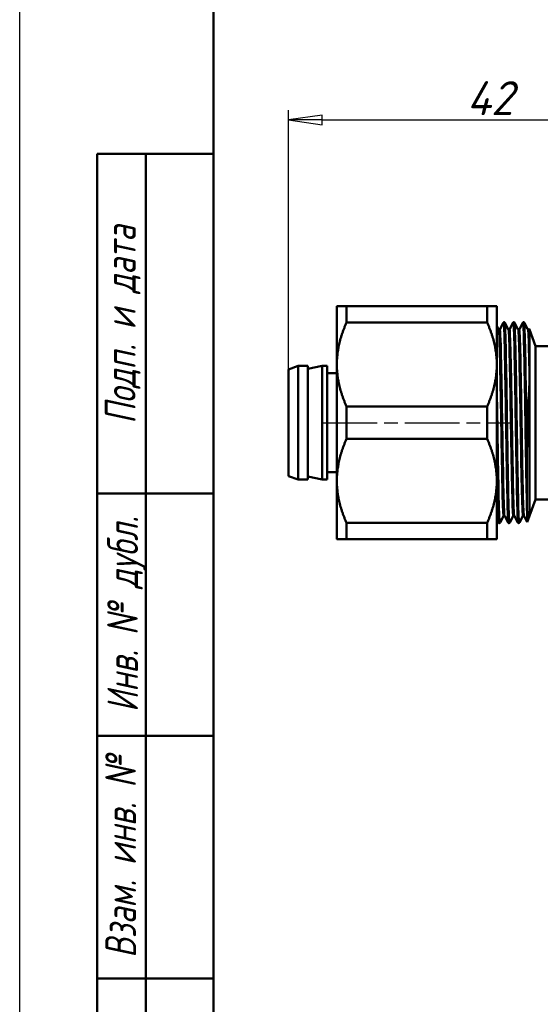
# Model space of a CAD drawing. Header units: millimetres. Extents: x -266 to 896, y -69 to 356.
# Tile 3 of 14: x 0 to 54, y 62 to 164. Entities that reach past the tile are written whole.
import ezdxf
from ezdxf.enums import TextEntityAlignment as Align

# ---------------------------------------------------------------- set-up
doc = ezdxf.new("R2010")
doc.units = ezdxf.units.MM
doc.linetypes.add('CHAIN', pattern=[0.7087, 0.4724, -0.0591, 0.1181, -0.0591])
for name, color, linetype, lineweight in [('Видимые тонкие (ГОСТ)', 7, 'Continuous', 35), ('Видимый контур (ГОСТ)', 7, 'Continuous', 50), ('Кромка (ГОСТ)', 7, 'Continuous', 50), ('Обозначение (ГОСТ)', 7, 'Continuous', 25), ('Осевая линия (ГОСТ)', 7, 'Continuous', 25), ('Размер (ГОСТ)', 7, 'Continuous', 25), ('Эскизная геометрия (ГОСТ)', 7, 'Continuous', 50)]:
    doc.layers.add(name, color=color, linetype=linetype, lineweight=lineweight)
doc.styles.get("Standard").update_dxf_attribs({"font": 'GOST Common Italic.ttf'})
doc.styles.add('Альтернативный текст (ГОСТ)', font='txt', dxfattribs={"width": 0.8})
doc.styles.add('Обычный текст (ГОСТ)', font='GOST Common Italic.ttf')
doc.dimstyles.new('Обычный (ГОСТ)', dxfattribs={"dimtxt": 3.5, "dimasz": 3.5, "dimexe": 1, "dimexo": 0, "dimgap": 0.5, "dimtad": 1, "dimrnd": 1e-08, "dimtxsty": 'Обычный текст (ГОСТ)', "dimblk": 'Filled-1', "dimcen": 0.09, "dimdle": 15, "dimclrd": 256, "dimclre": 256, "dimclrt": 256, "dimazin": 2, "dimtfac": 0.714286, "dimtdec": 3, "dimtmove": 0, "dimatfit": 3, "dimfxl": 1, "dimtolj": 1, "dimlwd": 25, "dimlwe": 25, "dimarcsym": 0})

# ---------------------------------------------------------------- blocks, each defined once
blk = doc.blocks.new('ГОСТ - Доп. графы 1')
at = {"layer": 'Эскизная геометрия (ГОСТ)'}
for p, q in [((-12, 0), (-12, 145)), ((-12, 145), (0, 145)), ((-7, 145), (-7, 0)), ((-12, 110), (-7, 110)), ((-7, 110), (0, 110)), ((-12, 85), (-7, 85)), ((-7, 85), (0, 85)), ((-12, 60), (-7, 60)), ((-7, 60), (0, 60))]:
    blk.add_line(p, q, dxfattribs=at)
at = {"layer": 'Обозначение (ГОСТ)', "char_height": 3.17, "attachment_point": 5, "rotation": 90, "style": 'Альтернативный текст (ГОСТ)'}
for s, insert, width in [('\\fGOST Common|b0|i1;\\H3.1700;Подп. и дата', (-9.37, 127.41), 34.7679), ('\\fGOST Common|b0|i1;\\H3.1700;Инв. № дубл.', (-8.95, 97.55), 24.8438), ('\\fGOST Common|b0|i1;\\H3.1700;Взам. инв. №', (-9.58, 72.53), 24.8669)]:
    blk.add_mtext(s, dxfattribs=dict(at, insert=insert, width=width))
at = {"layer": 'Обозначение (ГОСТ)', "lineweight": 30, "width": 0.8, "flags": 17}
for tag, p in [('Подп._и_дата_2', (-3.53, 127.51)), ('Инв._номер_дубликата', (-3.41, 97.47)), ('Взамен_инв._номера', (-3.46, 72.53)), ('Подп._и_дата_1', (-3.42, 42.35)), ('ИНВЕНТАРНЫЙ_НОМЕР', (-3.33, 12.68))]:
    blk.add_attdef(tag, text='', height=3.17, rotation=90, dxfattribs=at).set_placement(p, align=Align.MIDDLE_CENTER)
blk = doc.blocks.new('Рамки ГОСТ_ граница 297x210')
at = {"layer": 'Кромка (ГОСТ)', "lineweight": 25}
blk.add_line((0, 0), (0, 297), dxfattribs=at)
at = {"layer": 'Кромка (ГОСТ)'}
blk.add_line((20, 292), (20, 5), dxfattribs=at)
blk = doc.blocks.new('Filled-1')
at = {"color": 0}
for p, q in [((0, 0), (-1, 0.143)), ((-1, 0.143), (-1, -0.143)), ((-1, 0), (0, 0)), ((-1, -0.143), (0, 0))]:
    blk.add_line(p, q, dxfattribs=at)
at = {"color": 0, "flags": 128}
blk.add_lwpolyline([(-1, -0.143), (0, 0), (-1, 0.143), (-1, -0.143)], dxfattribs=at)
at = {"color": 0}
blk.add_solid([(-1, -0.143), (0, 0), (-1, 0.143), (-1, -0.143)], dxfattribs=at)
blk = doc.blocks.new('*D10')
at = {"layer": 'Defpoints', "color": 0, "linetype": 'Continuous', "transparency": 16777216}
for p in [(69.7, 153.5), (27.72, 127.79), (69.7, 124.79)]:
    blk.add_point(p, dxfattribs=at)
at = {"layer": 'Размер (ГОСТ)', "linetype": 'Continuous', "lineweight": 25, "transparency": 16777216}
for p, q in [((27.72, 127.79), (27.72, 154.5)), ((69.7, 124.79), (69.7, 154.5)), ((31.22, 153.5), (66.2, 153.5))]:
    blk.add_line(p, q, dxfattribs=at)
at = {"layer": 'Размер (ГОСТ)', "linetype": 'Continuous', "lineweight": 25, "transparency": 16777216, "xscale": 3.5, "yscale": 3.5, "zscale": 3.5, "rotation": 180}
blk.add_blockref('Filled-1', (27.72, 153.5), dxfattribs=at)
at = {"layer": 'Размер (ГОСТ)', "linetype": 'Continuous', "lineweight": 25, "transparency": 16777216, "xscale": 3.5, "yscale": 3.5, "zscale": 3.5}
blk.add_blockref('Filled-1', (69.7, 153.5), dxfattribs=at)
at = {"layer": 'Размер (ГОСТ)', "linetype": 'Continuous', "lineweight": 25, "transparency": 16777216, "insert": (46.11, 157.5), "char_height": 3.5, "attachment_point": 1, "style": 'Обычный текст (ГОСТ)'}
blk.add_mtext('\\A1;42', dxfattribs=at)

msp = doc.modelspace()

# ---------------------------------------------------------------- linework, layer by layer
at = {"layer": 'Видимые тонкие (ГОСТ)'}
for points, knots in [([(49.55, 131.94), (49.58, 131.99), (49.61, 131.6), (49.64, 130.79), (49.68, 129.63), (49.72, 127.61), (49.76, 125.29), (49.8, 122.96), (49.84, 120.34), (49.88, 118.13), (49.92, 115.93), (49.96, 114.15), (50, 113.27), (50.02, 112.89), (50.03, 112.68), (50.05, 112.65)], [45.521425, 45.521425, 45.521425, 45.521425, 46.048385, 46.048385, 46.048385, 46.809035, 46.809035, 46.809035, 47.569169, 47.569169, 47.569169, 48.328811, 48.328811, 48.328811, 48.663017, 48.663017, 48.663017, 48.663017]), ([(49.89, 132.59), (49.92, 132.65), (49.96, 131.93), (49.99, 130.55), (50.03, 129.02), (50.07, 126.7), (50.11, 124.18), (50.15, 121.66), (50.19, 118.98), (50.23, 116.81), (50.27, 114.64), (50.31, 113.02), (50.35, 112.35), (50.36, 112.14), (50.37, 112.03), (50.39, 112)], [45.523392, 45.523392, 45.523392, 45.523392, 46.193415, 46.193415, 46.193415, 46.939698, 46.939698, 46.939698, 47.685588, 47.685588, 47.685588, 48.431105, 48.431105, 48.431105, 48.664985, 48.664985, 48.664985, 48.664985]), ([(50.06, 132.58), (50.08, 132.55), (50.09, 132.37), (50.11, 132.03), (50.15, 131.19), (50.19, 129.41), (50.23, 127.15), (50.27, 124.89), (50.31, 122.18), (50.35, 119.7), (50.39, 117.1), (50.43, 114.79), (50.47, 113.43), (50.5, 112.44), (50.53, 111.95), (50.56, 112)], [51.86598, 51.86598, 51.86598, 51.86598, 52.170448, 52.170448, 52.170448, 52.916337, 52.916337, 52.916337, 53.661854, 53.661854, 53.661854, 54.444058, 54.444058, 54.444058, 55.007573, 55.007573, 55.007573, 55.007573]), ([(50.55, 131.94), (50.57, 131.98), (50.59, 131.85), (50.6, 131.57), (50.64, 130.87), (50.68, 129.21), (50.73, 127.03), (50.77, 124.89), (50.81, 122.27), (50.85, 119.89), (50.89, 117.51), (50.93, 115.39), (50.97, 114.09), (51, 113.2), (51.03, 112.7), (51.05, 112.64)], [51.80461, 51.80461, 51.80461, 51.80461, 52.120419, 52.120419, 52.120419, 52.89424, 52.89424, 52.89424, 53.658629, 53.658629, 53.658629, 54.42172, 54.42172, 54.42172, 54.946202, 54.946202, 54.946202, 54.946202]), ([(50.89, 132.58), (50.91, 132.62), (50.93, 132.38), (50.95, 131.86), (50.99, 130.91), (51.03, 129.03), (51.07, 126.71), (51.11, 124.4), (51.15, 121.66), (51.19, 119.21), (51.23, 116.77), (51.27, 114.64), (51.31, 113.36), (51.33, 112.52), (51.36, 112.06), (51.39, 112)], [51.806577, 51.806577, 51.806577, 51.806577, 52.215796, 52.215796, 52.215796, 52.963681, 52.963681, 52.963681, 53.710648, 53.710648, 53.710648, 54.45678, 54.45678, 54.45678, 54.94817, 54.94817, 54.94817, 54.94817]), ([(51.06, 132.59), (51.07, 132.59), (51.07, 132.58), (51.07, 132.57), (51.11, 132.37), (51.15, 131.19), (51.19, 129.31), (51.23, 127.43), (51.27, 124.88), (51.31, 122.32), (51.35, 119.76), (51.39, 117.21), (51.43, 115.33), (51.47, 113.43), (51.51, 112.22), (51.55, 112.02), (51.55, 112), (51.56, 111.99), (51.56, 112)], [58.149166, 58.149166, 58.149166, 58.149166, 58.194431, 58.194431, 58.194431, 58.941397, 58.941397, 58.941397, 59.687529, 59.687529, 59.687529, 60.432911, 60.432911, 60.432911, 61.184929, 61.184929, 61.184929, 61.290758, 61.290758, 61.290758, 61.290758]), ([(51.55, 131.95), (51.56, 131.96), (51.57, 131.95), (51.57, 131.9), (51.62, 131.65), (51.66, 130.36), (51.7, 128.4), (51.74, 126.5), (51.78, 123.98), (51.82, 121.53), (51.86, 119.09), (51.9, 116.74), (51.94, 115.1), (51.98, 113.6), (52.02, 112.72), (52.05, 112.64)], [58.087795, 58.087795, 58.087795, 58.087795, 58.220961, 58.220961, 58.220961, 59.006035, 59.006035, 59.006035, 59.76937, 59.76937, 59.76937, 60.530353, 60.530353, 60.530353, 61.229388, 61.229388, 61.229388, 61.229388]), ([(51.89, 132.59), (51.89, 132.6), (51.9, 132.59), (51.9, 132.56), (51.94, 132.36), (51.98, 131.16), (52.02, 129.25), (52.06, 127.36), (52.1, 124.81), (52.14, 122.24), (52.18, 119.67), (52.22, 117.11), (52.26, 115.24), (52.29, 113.98), (52.32, 113.03), (52.34, 112.5)], [58.089763, 58.089763, 58.089763, 58.089763, 58.197249, 58.197249, 58.197249, 58.948443, 58.948443, 58.948443, 59.695419, 59.695419, 59.695419, 60.445072, 60.445072, 60.445072, 60.946364, 60.946364, 60.946364, 60.946364]), ([(52.06, 132.58), (52.09, 132.53), (52.12, 132.06), (52.14, 131.22), (52.18, 129.93), (52.22, 127.78), (52.26, 125.31), (52.29, 123.67), (52.32, 121.9), (52.34, 120.21)], [64.432351, 64.432351, 64.432351, 64.432351, 64.926169, 64.926169, 64.926169, 65.675822, 65.675822, 65.675822, 66.177113, 66.177113, 66.177113, 66.177113]), ([(49.39, 131.95), (49.43, 131.87), (49.47, 130.86), (49.51, 129.16), (49.55, 127.44), (49.59, 125.03), (49.64, 122.58), (49.68, 120.13), (49.72, 117.67), (49.76, 115.84), (49.8, 114.02), (49.84, 112.86), (49.88, 112.66), (49.88, 112.64), (49.89, 112.63), (49.9, 112.64)], [45.584762, 45.584762, 45.584762, 45.584762, 46.333357, 46.333357, 46.333357, 47.094544, 47.094544, 47.094544, 47.855194, 47.855194, 47.855194, 48.615328, 48.615328, 48.615328, 48.726355, 48.726355, 48.726355, 48.726355]), ([(49.47, 131.9), (49.49, 131.9), (49.51, 131.74), (49.52, 131.43), (49.56, 130.67), (49.6, 128.99), (49.65, 126.83), (49.69, 124.68), (49.73, 122.08), (49.77, 119.73), (49.81, 117.38), (49.85, 115.3), (49.89, 114.05), (49.92, 113.16), (49.94, 112.7), (49.97, 112.69)], [45.553093, 45.553093, 45.553093, 45.553093, 45.869735, 45.869735, 45.869735, 46.631963, 46.631963, 46.631963, 47.393649, 47.393649, 47.393649, 48.154817, 48.154817, 48.154817, 48.694686, 48.694686, 48.694686, 48.694686]), ([(50.4, 131.94), (50.42, 131.88), (50.45, 131.36), (50.48, 130.41), (50.52, 129.09), (50.56, 126.96), (50.6, 124.6), (50.64, 122.17), (50.68, 119.53), (50.73, 117.38), (50.77, 115.26), (50.81, 113.66), (50.85, 112.99), (50.86, 112.73), (50.88, 112.61), (50.9, 112.65)], [51.867948, 51.867948, 51.867948, 51.867948, 52.409062, 52.409062, 52.409062, 53.166578, 53.166578, 53.166578, 53.940399, 53.940399, 53.940399, 54.704788, 54.704788, 54.704788, 55.00954, 55.00954, 55.00954, 55.00954]), ([(50.47, 131.9), (50.48, 131.9), (50.49, 131.88), (50.49, 131.84), (50.53, 131.55), (50.57, 130.31), (50.61, 128.45), (50.65, 126.54), (50.7, 123.99), (50.74, 121.51), (50.78, 119.06), (50.82, 116.71), (50.86, 115.09), (50.9, 113.56), (50.94, 112.69), (50.97, 112.68)], [51.836279, 51.836279, 51.836279, 51.836279, 51.95368, 51.95368, 51.95368, 52.712213, 52.712213, 52.712213, 53.48896, 53.48896, 53.48896, 54.25443, 54.25443, 54.25443, 54.977871, 54.977871, 54.977871, 54.977871]), ([(51.4, 131.94), (51.42, 131.91), (51.43, 131.67), (51.45, 131.23), (51.49, 130.3), (51.53, 128.49), (51.57, 126.26), (51.62, 123.96), (51.66, 121.24), (51.7, 118.87), (51.74, 116.57), (51.78, 114.64), (51.82, 113.58), (51.85, 112.91), (51.87, 112.6), (51.9, 112.65)], [58.151133, 58.151133, 58.151133, 58.151133, 58.509129, 58.509129, 58.509129, 59.26712, 59.26712, 59.26712, 60.052194, 60.052194, 60.052194, 60.815529, 60.815529, 60.815529, 61.292726, 61.292726, 61.292726, 61.292726]), ([(51.48, 131.9), (51.51, 131.9), (51.55, 131.08), (51.59, 129.62), (51.63, 127.99), (51.67, 125.56), (51.71, 123.04), (51.75, 120.6), (51.79, 118.09), (51.83, 116.2), (51.88, 114.31), (51.92, 113.05), (51.96, 112.76), (51.96, 112.71), (51.97, 112.69), (51.98, 112.69)], [58.119464, 58.119464, 58.119464, 58.119464, 58.823078, 58.823078, 58.823078, 59.612714, 59.612714, 59.612714, 60.377157, 60.377157, 60.377157, 61.139227, 61.139227, 61.139227, 61.261057, 61.261057, 61.261057, 61.261057]), ([(52.4, 131.95), (52.41, 131.93), (52.42, 131.86), (52.43, 131.74), (52.47, 131.24), (52.51, 129.78), (52.55, 127.77), (52.56, 127.3), (52.57, 126.8), (52.58, 126.28)], [64.434318, 64.434318, 64.434318, 64.434318, 64.612102, 64.612102, 64.612102, 65.370575, 65.370575, 65.370575, 65.54771, 65.54771, 65.54771, 65.54771]), ([(52.48, 131.9), (52.5, 131.89), (52.53, 131.43), (52.56, 130.56), (52.57, 130.23), (52.58, 129.84), (52.59, 129.41)], [64.4026494, 64.4026494, 64.4026494, 64.4026494, 64.9388997, 64.9388997, 64.9388997, 65.1401589, 65.1401589, 65.1401589, 65.1401589]), ([(49.22, 127.84), (49.24, 126.74), (49.26, 125.5), (49.28, 124.21), (49.32, 121.68), (49.36, 118.98), (49.4, 116.8), (49.44, 114.63), (49.48, 113), (49.52, 112.34), (49.53, 112.08), (49.55, 111.97), (49.56, 112.01)], [46.554374, 46.554374, 46.554374, 46.554374, 46.937019, 46.937019, 46.937019, 47.686109, 47.686109, 47.686109, 48.434677, 48.434677, 48.434677, 48.724388, 48.724388, 48.724388, 48.724388]), ([(49.22, 117.51), (49.24, 116.35), (49.26, 115.3), (49.28, 114.45), (49.31, 112.95), (49.35, 112.07), (49.38, 112)], [41.323625, 41.323625, 41.323625, 41.323625, 41.706269, 41.706269, 41.706269, 42.381799, 42.381799, 42.381799, 42.381799])]:
    msp.add_open_spline(points, degree=3, knots=knots, dxfattribs=at)
msp.add_open_spline([(52.55, 131.95), (52.56, 131.96), (52.57, 131.95), (52.58, 131.91)], degree=3, dxfattribs=at)
at = {"layer": 'Видимый контур (ГОСТ)'}
for p, q in [((32.72, 134.29), (32.72, 128.29)), ((33.72, 132.62), (33.72, 134.29)), ((33.72, 134.29), (48.22, 134.29)), ((48.22, 134.29), (48.22, 132.62)), ((49.22, 128.29), (49.22, 134.29)), ((33.72, 132.62), (48.22, 132.62)), ((49.22, 132.29), (49.39, 131.95)), ((49.55, 131.95), (49.89, 132.59)), ((49.98, 132.65), (49.97, 132.65)), ((50.06, 132.59), (50.4, 131.95)), ((50.55, 131.95), (50.89, 132.59)), ((50.98, 132.65), (50.97, 132.65)), ((51.06, 132.59), (51.4, 131.95)), ((51.55, 131.95), (51.89, 132.59)), ((51.98, 132.65), (51.97, 132.65)), ((52.06, 132.59), (52.4, 131.95)), ((52.55, 131.95), (52.57, 131.97)), ((52.59, 131.9), (52.57, 131.97)), ((52.59, 112.68), (52.59, 131.9)), ((53.22, 130.19), (52.59, 131.9)), ((52.59, 112.68), (52.59, 131.9)), ((53.22, 114.39), (53.22, 130.19)), ((53.22, 130.19), (60.41, 130.19)), ((27.72, 127.79), (28.72, 128.14)), ((28.72, 116.44), (28.72, 128.14)), ((28.72, 128.14), (29.73, 128.14)), ((29.73, 116.44), (29.73, 128.14)), ((29.73, 127.83), (31.22, 128.14)), ((31.22, 116.44), (31.22, 128.14)), ((31.22, 128.14), (31.72, 128.14)), ((31.72, 116.44), (31.72, 128.14)), ((32.72, 128.29), (32.72, 116.29)), ((49.22, 116.29), (49.22, 128.29)), ((27.72, 116.79), (27.72, 127.79)), ((31.72, 127.39), (32.72, 127.39)), ((33.72, 120.62), (33.72, 123.96)), ((33.72, 123.96), (48.22, 123.96)), ((48.22, 123.96), (48.22, 120.62)), ((33.72, 120.62), (48.22, 120.62)), ((27.72, 116.79), (28.72, 116.44)), ((29.73, 116.76), (31.22, 116.44)), ((31.72, 117.19), (32.72, 117.19)), ((28.72, 116.44), (29.73, 116.44)), ((31.22, 116.44), (31.72, 116.44)), ((32.72, 116.29), (32.72, 110.29)), ((49.22, 110.29), (49.22, 116.29)), ((52.32, 116.65), (52.32, 116)), ((53.22, 114.39), (52.59, 112.68)), ((53.22, 114.39), (60.41, 114.39)), ((52.59, 112.68), (52.36, 112.05)), ((33.72, 110.29), (33.72, 111.96)), ((33.72, 111.96), (48.22, 111.96)), ((48.22, 111.96), (48.22, 110.29)), ((49.38, 112), (49.22, 112.32)), ((49.48, 111.94), (49.47, 111.94)), ((49.9, 112.64), (49.56, 112)), ((50.39, 112), (50.05, 112.64)), ((50.48, 111.94), (50.47, 111.94)), ((50.9, 112.64), (50.56, 112)), ((51.39, 112), (51.05, 112.64)), ((51.48, 111.94), (51.47, 111.94)), ((51.9, 112.64), (51.56, 112)), ((52.36, 112.05), (52.05, 112.64)), ((33.72, 110.29), (48.22, 110.29))]:
    msp.add_line(p, q, dxfattribs=at)
for points, weights in [([(32.72, 134.29), (32.72, 134.29), (33.72, 134.29)], [1, 1.02910127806, 1.01668746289]), ([(48.22, 134.29), (49.22, 134.29), (49.22, 134.29)], [1.01126873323, 1.02635516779, 1]), ([(33.72, 132.62), (32.72, 130.37), (32.72, 128.29)], [1.01668746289, 1.02910127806, 1]), ([(49.22, 128.29), (49.22, 130.37), (48.22, 132.62)], [1, 1.02635516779, 1.01126873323]), ([(32.72, 128.29), (32.72, 126.22), (33.72, 123.96)], [1, 1.02910127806, 1.01668746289]), ([(48.22, 123.96), (49.22, 126.22), (49.22, 128.29)], [1.01126873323, 1.02635516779, 1]), ([(33.72, 120.62), (32.72, 118.37), (32.72, 116.29)], [1.01668746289, 1.02910127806, 1]), ([(49.22, 116.29), (49.22, 118.37), (48.22, 120.62)], [1, 1.02635516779, 1.01126873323]), ([(32.72, 116.29), (32.72, 114.22), (33.72, 111.96)], [1, 1.02910127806, 1.01668746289]), ([(48.22, 111.96), (49.22, 114.22), (49.22, 116.29)], [1.01126873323, 1.02635516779, 1]), ([(33.72, 110.29), (32.72, 110.29), (32.72, 110.29)], [1.01668746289, 1.02910127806, 1]), ([(49.22, 110.29), (49.22, 110.29), (48.22, 110.29)], [1, 1.02635516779, 1.01126873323])]:
    msp.add_rational_spline(points, weights, degree=2, dxfattribs=at)
for points, knots in [([(49.89, 132.59), (49.89, 132.6), (49.89, 132.61), (49.91, 132.62), (49.92, 132.63), (49.94, 132.64), (49.95, 132.64), (49.97, 132.65)], [0, 0, 0, 0, 0.01535146, 0.01535146, 0.02333646, 0.02333646, 0.03159891, 0.03159891, 0.03159891, 0.03159891]), ([(49.97, 132.64), (49.98, 132.64), (50, 132.49), (50.01, 132.2), (50.05, 131.45), (50.09, 129.74), (50.13, 127.52), (50.17, 125.31), (50.21, 122.59), (50.25, 120.08), (50.29, 117.57), (50.33, 115.29), (50.37, 113.82), (50.4, 112.61), (50.44, 111.95), (50.47, 111.95)], [45.55217, 45.55217, 45.55217, 45.55217, 45.849037, 45.849037, 45.849037, 46.594271, 46.594271, 46.594271, 47.33912, 47.33912, 47.33912, 48.083605, 48.083605, 48.083605, 48.694686, 48.694686, 48.694686, 48.694686]), ([(49.98, 132.65), (50, 132.64), (50.02, 132.64), (50.04, 132.62), (50.05, 132.61), (50.06, 132.6), (50.06, 132.59), (50.06, 132.59)], [0, 0, 0, 0, 0.01162715, 0.01162715, 0.02241448, 0.02241448, 0.0315821, 0.0315821, 0.0315821, 0.0315821]), ([(50.48, 111.95), (50.46, 111.95), (50.44, 112.25), (50.41, 112.84), (50.37, 113.89), (50.33, 115.87), (50.29, 118.26), (50.25, 120.64), (50.21, 123.41), (50.17, 125.84), (50.13, 128.28), (50.09, 130.35), (50.05, 131.52), (50.03, 132.26), (50, 132.63), (49.98, 132.64)], [-54.978795, -54.978795, -54.978795, -54.978795, -54.558851, -54.558851, -54.558851, -53.807755, -53.807755, -53.807755, -53.056977, -53.056977, -53.056977, -52.306512, -52.306512, -52.306512, -51.836279, -51.836279, -51.836279, -51.836279]), ([(50.89, 132.59), (50.89, 132.6), (50.89, 132.61), (50.91, 132.62), (50.92, 132.63), (50.94, 132.64), (50.95, 132.64), (50.97, 132.65)], [0, 0, 0, 0, 0.01535146, 0.01535146, 0.02333646, 0.02333646, 0.03159891, 0.03159891, 0.03159891, 0.03159891]), ([(50.97, 132.65), (50.97, 132.65), (50.97, 132.65), (50.97, 132.64), (51.01, 132.62), (51.05, 131.58), (51.09, 129.81), (51.13, 128.05), (51.17, 125.56), (51.21, 122.99), (51.25, 120.43), (51.29, 117.81), (51.33, 115.8), (51.37, 113.7), (51.41, 112.31), (51.45, 112.01), (51.46, 111.96), (51.46, 111.94), (51.47, 111.95)], [51.835355, 51.835355, 51.835355, 51.835355, 51.847195, 51.847195, 51.847195, 52.593872, 52.593872, 52.593872, 53.339658, 53.339658, 53.339658, 54.084638, 54.084638, 54.084638, 54.866993, 54.866993, 54.866993, 54.977871, 54.977871, 54.977871, 54.977871]), ([(50.98, 132.65), (51, 132.64), (51.02, 132.64), (51.04, 132.62), (51.05, 132.61), (51.06, 132.6), (51.06, 132.59), (51.06, 132.59)], [0, 0, 0, 0, 0.01162715, 0.01162715, 0.02241448, 0.02241448, 0.0315821, 0.0315821, 0.0315821, 0.0315821]), ([(51.48, 111.94), (51.45, 111.95), (51.41, 112.74), (51.37, 114.18), (51.33, 115.78), (51.3, 118.15), (51.26, 120.69), (51.22, 123.22), (51.18, 125.9), (51.14, 128.04), (51.1, 130.18), (51.06, 131.75), (51.02, 132.35), (51.01, 132.55), (50.99, 132.64), (50.98, 132.64)], [-61.26198, -61.26198, -61.26198, -61.26198, -60.590566, -60.590566, -60.590566, -59.846086, -59.846086, -59.846086, -59.101694, -59.101694, -59.101694, -58.357388, -58.357388, -58.357388, -58.119464, -58.119464, -58.119464, -58.119464]), ([(51.89, 132.59), (51.89, 132.6), (51.9, 132.61), (51.91, 132.62), (51.92, 132.63), (51.94, 132.64), (51.96, 132.64), (51.97, 132.65)], [0, 0, 0, 0, 0.01535146, 0.01535146, 0.02333646, 0.02333646, 0.03159891, 0.03159891, 0.03159891, 0.03159891]), ([(51.97, 132.64), (52, 132.64), (52.02, 132.23), (52.05, 131.45), (52.09, 130.25), (52.13, 128.18), (52.17, 125.76), (52.21, 123.33), (52.24, 120.58), (52.28, 118.22), (52.3, 117.43), (52.31, 116.68), (52.32, 116)], [58.11854, 58.11854, 58.11854, 58.11854, 58.604271, 58.604271, 58.604271, 59.349203, 59.349203, 59.349203, 60.095225, 60.095225, 60.095225, 60.343471, 60.343471, 60.343471, 60.343471]), ([(51.98, 132.65), (52, 132.64), (52.02, 132.64), (52.04, 132.62), (52.05, 132.61), (52.06, 132.6), (52.06, 132.59), (52.06, 132.59)], [0, 0, 0, 0, 0.01162715, 0.01162715, 0.02241448, 0.02241448, 0.0315821, 0.0315821, 0.0315821, 0.0315821]), ([(52.32, 116.65), (52.28, 118.81), (52.24, 121.5), (52.21, 124.03), (52.17, 126.57), (52.13, 128.92), (52.09, 130.49), (52.05, 131.88), (52.02, 132.64), (51.98, 132.64)], [-66.549719, -66.549719, -66.549719, -66.549719, -65.804491, -65.804491, -65.804491, -65.059361, -65.059361, -65.059361, -64.402649, -64.402649, -64.402649, -64.402649]), ([(49.39, 131.95), (49.4, 131.95), (49.4, 131.94), (49.42, 131.92), (49.42, 131.92), (49.45, 131.91), (49.46, 131.9), (49.47, 131.9)], [0, 0, 0, 0, 0.01563007, 0.01563007, 0.02381797, 0.02381797, 0.03231185, 0.03231185, 0.03231185, 0.03231185]), ([(49.47, 131.9), (49.49, 131.9), (49.51, 131.91), (49.53, 131.93), (49.54, 131.93), (49.55, 131.94), (49.55, 131.95), (49.55, 131.95)], [0, 0, 0, 0, 0.01195502, 0.01195502, 0.02243358, 0.02243358, 0.03229791, 0.03229791, 0.03229791, 0.03229791]), ([(50.4, 131.95), (50.4, 131.95), (50.4, 131.94), (50.42, 131.92), (50.42, 131.92), (50.45, 131.91), (50.46, 131.9), (50.47, 131.9)], [0, 0, 0, 0, 0.01563007, 0.01563007, 0.02381797, 0.02381797, 0.03231185, 0.03231185, 0.03231185, 0.03231185]), ([(50.47, 131.9), (50.49, 131.9), (50.51, 131.91), (50.54, 131.93), (50.54, 131.93), (50.55, 131.94), (50.55, 131.95), (50.55, 131.95)], [0, 0, 0, 0, 0.01195502, 0.01195502, 0.02243358, 0.02243358, 0.03229791, 0.03229791, 0.03229791, 0.03229791]), ([(51.4, 131.95), (51.4, 131.95), (51.4, 131.94), (51.42, 131.92), (51.43, 131.92), (51.45, 131.91), (51.46, 131.9), (51.48, 131.9)], [0, 0, 0, 0, 0.01563007, 0.01563007, 0.02381797, 0.02381797, 0.03231185, 0.03231185, 0.03231185, 0.03231185]), ([(51.48, 131.9), (51.49, 131.9), (51.51, 131.91), (51.54, 131.93), (51.54, 131.93), (51.55, 131.94), (51.55, 131.95), (51.55, 131.95)], [0, 0, 0, 0, 0.01195502, 0.01195502, 0.02243358, 0.02243358, 0.03229791, 0.03229791, 0.03229791, 0.03229791]), ([(52.4, 131.95), (52.4, 131.95), (52.4, 131.94), (52.42, 131.92), (52.43, 131.92), (52.45, 131.91), (52.46, 131.9), (52.48, 131.9)], [0, 0, 0, 0, 0.01563007, 0.01563007, 0.02381797, 0.02381797, 0.03231185, 0.03231185, 0.03231185, 0.03231185]), ([(52.48, 131.9), (52.5, 131.9), (52.51, 131.91), (52.54, 131.93), (52.54, 131.93), (52.55, 131.94), (52.55, 131.95), (52.55, 131.95)], [0, 0, 0, 0, 0.01195502, 0.01195502, 0.02243358, 0.02243358, 0.03229791, 0.03229791, 0.03229791, 0.03229791]), ([(52.59, 129.41), (52.59, 130.14), (52.59, 130.73), (52.59, 131.54), (52.58, 131.79), (52.58, 131.91)], [-0.6184681, -0.6184681, -0.6184681, -0.6184681, -0.2923704, -0.2923704, 0, 0, 0, 0]), ([(52.58, 126.28), (52.58, 126.42), (52.59, 126.85), (52.59, 128.14), (52.59, 128.81), (52.59, 129.41)], [-0.4553513, -0.4553513, -0.4553513, -0.4553513, -0.2648045, -0.2648045, 0, 0, 0, 0]), ([(52.34, 120.21), (52.38, 121.28), (52.42, 122.35), (52.5, 124.41), (52.54, 125.39), (52.58, 126.28)], [-0.6329094, -0.6329094, -0.6329094, -0.6329094, -0.3114844, -0.3114844, 0, 0, 0, 0]), ([(49.48, 111.95), (49.47, 111.94), (49.46, 111.97), (49.46, 112.04), (49.42, 112.39), (49.38, 113.74), (49.34, 115.74), (49.3, 117.73), (49.26, 120.36), (49.22, 122.94), (49.22, 123.01), (49.22, 123.07), (49.22, 123.14)], [-48.69561, -48.69561, -48.69561, -48.69561, -48.558682, -48.558682, -48.558682, -47.809976, -47.809976, -47.809976, -47.061543, -47.061543, -47.061543, -47.042123, -47.042123, -47.042123, -47.042123]), ([(49.22, 122.34), (49.24, 120.51), (49.27, 118.67), (49.3, 117.08), (49.34, 114.85), (49.38, 113.14), (49.42, 112.39), (49.44, 112.09), (49.45, 111.95), (49.47, 111.95)], [40.835875, 40.835875, 40.835875, 40.835875, 41.368361, 41.368361, 41.368361, 42.116351, 42.116351, 42.116351, 42.411501, 42.411501, 42.411501, 42.411501]), ([(52.32, 116.65), (52.32, 117.66), (52.33, 118.61), (52.33, 119.76), (52.34, 120.09), (52.34, 120.21)], [-0.09658337, -0.09658337, -0.09658337, -0.09658337, -0.03659562, -0.03659562, 0, 0, 0, 0]), ([(52.34, 112.5), (52.34, 112.78), (52.33, 113.21), (52.33, 114.37), (52.32, 115.13), (52.32, 116)], [-0.6242404, -0.6242404, -0.6242404, -0.6242404, -0.33135, -0.33135, 0, 0, 0, 0]), ([(49.97, 112.68), (49.95, 112.68), (49.93, 112.68), (49.91, 112.66), (49.91, 112.65), (49.9, 112.64), (49.9, 112.64), (49.9, 112.64)], [0, 0, 0, 0, 0.01195502, 0.01195502, 0.02243358, 0.02243358, 0.03229791, 0.03229791, 0.03229791, 0.03229791]), ([(50.05, 112.64), (50.05, 112.64), (50.05, 112.65), (50.03, 112.66), (50.02, 112.67), (50, 112.68), (49.99, 112.68), (49.97, 112.68)], [0, 0, 0, 0, 0.01563007, 0.01563007, 0.02381797, 0.02381797, 0.03231185, 0.03231185, 0.03231185, 0.03231185]), ([(50.97, 112.68), (50.95, 112.68), (50.94, 112.68), (50.91, 112.66), (50.91, 112.65), (50.9, 112.64), (50.9, 112.64), (50.9, 112.64)], [0, 0, 0, 0, 0.01195502, 0.01195502, 0.02243358, 0.02243358, 0.03229791, 0.03229791, 0.03229791, 0.03229791]), ([(51.05, 112.64), (51.05, 112.64), (51.05, 112.65), (51.03, 112.66), (51.02, 112.67), (51, 112.68), (50.99, 112.68), (50.97, 112.68)], [0, 0, 0, 0, 0.01563007, 0.01563007, 0.02381797, 0.02381797, 0.03231185, 0.03231185, 0.03231185, 0.03231185]), ([(51.98, 112.68), (51.96, 112.68), (51.94, 112.68), (51.91, 112.66), (51.91, 112.65), (51.9, 112.64), (51.9, 112.64), (51.9, 112.64)], [0, 0, 0, 0, 0.01195502, 0.01195502, 0.02243358, 0.02243358, 0.03229791, 0.03229791, 0.03229791, 0.03229791]), ([(52.05, 112.64), (52.05, 112.64), (52.05, 112.65), (52.03, 112.66), (52.02, 112.67), (52, 112.68), (51.99, 112.68), (51.98, 112.68)], [0, 0, 0, 0, 0.01563007, 0.01563007, 0.02381797, 0.02381797, 0.03231185, 0.03231185, 0.03231185, 0.03231185]), ([(49.47, 111.94), (49.45, 111.94), (49.43, 111.95), (49.41, 111.97), (49.4, 111.98), (49.39, 111.99), (49.39, 111.99), (49.38, 112)], [0, 0, 0, 0, 0.01162715, 0.01162715, 0.02241448, 0.02241448, 0.0315821, 0.0315821, 0.0315821, 0.0315821]), ([(49.56, 112), (49.56, 111.99), (49.55, 111.98), (49.54, 111.97), (49.53, 111.96), (49.51, 111.95), (49.49, 111.94), (49.48, 111.94)], [0, 0, 0, 0, 0.01535146, 0.01535146, 0.02333646, 0.02333646, 0.03159891, 0.03159891, 0.03159891, 0.03159891]), ([(50.47, 111.94), (50.45, 111.94), (50.43, 111.95), (50.41, 111.97), (50.4, 111.98), (50.39, 111.99), (50.39, 111.99), (50.39, 112)], [0, 0, 0, 0, 0.01162715, 0.01162715, 0.02241448, 0.02241448, 0.0315821, 0.0315821, 0.0315821, 0.0315821]), ([(50.56, 112), (50.56, 111.99), (50.55, 111.98), (50.54, 111.97), (50.53, 111.96), (50.51, 111.95), (50.49, 111.94), (50.48, 111.94)], [0, 0, 0, 0, 0.01535146, 0.01535146, 0.02333646, 0.02333646, 0.03159891, 0.03159891, 0.03159891, 0.03159891]), ([(51.47, 111.94), (51.45, 111.94), (51.43, 111.95), (51.41, 111.97), (51.4, 111.98), (51.39, 111.99), (51.39, 111.99), (51.39, 112)], [0, 0, 0, 0, 0.01162715, 0.01162715, 0.02241448, 0.02241448, 0.0315821, 0.0315821, 0.0315821, 0.0315821]), ([(51.56, 112), (51.56, 111.99), (51.56, 111.98), (51.54, 111.97), (51.53, 111.96), (51.51, 111.95), (51.5, 111.94), (51.48, 111.94)], [0, 0, 0, 0, 0.01535146, 0.01535146, 0.02333646, 0.02333646, 0.03159891, 0.03159891, 0.03159891, 0.03159891])]:
    msp.add_open_spline(points, degree=3, knots=knots, dxfattribs=at)
for points in [[(52.58, 131.91), (52.57, 131.96), (52.57, 131.98), (52.57, 131.97)], [(52.36, 112.05), (52.36, 112.03), (52.35, 112.18), (52.34, 112.5)]]:
    msp.add_open_spline(points, degree=3, dxfattribs=at)
at = {"layer": 'Осевая линия (ГОСТ)', "linetype": 'CHAIN', "ltscale": 11.993792}
msp.add_line((31.22, 122.29), (50.72, 122.29), dxfattribs=at)

# ---------------------------------------------------------------- block references
for name, p in [('Рамки ГОСТ_ граница 297x210', (0, 0)), ('ГОСТ - Доп. графы 1', (20, 5))]:
    msp.add_blockref(name, p)

# ---------------------------------------------------------------- dimensions: what is measured, and where the dimension line sits
at = {"layer": 'Размер (ГОСТ)', "linetype": 'Continuous', "lineweight": 25}
dim = msp.add_linear_dim(base=(69.7, 153.5), p1=(27.72, 127.79), p2=(69.7, 124.79), angle=180, dimstyle='Обычный (ГОСТ)', override={"dimgap": 0.5, "dimdec": 0, "dimtol": 0, "dimlim": 0, "dimtp": 0, "dimtm": 0, "dimtdec": 3, "dimtofl": 0, "dimatfit": 1}, dxfattribs=at)
dim.commit()
dim.dimension.update_dxf_attribs({"geometry": '*D10', "text_midpoint": (48.71, 153.5), "dimtype": 160})

doc.saveas('drawing.dxf')
